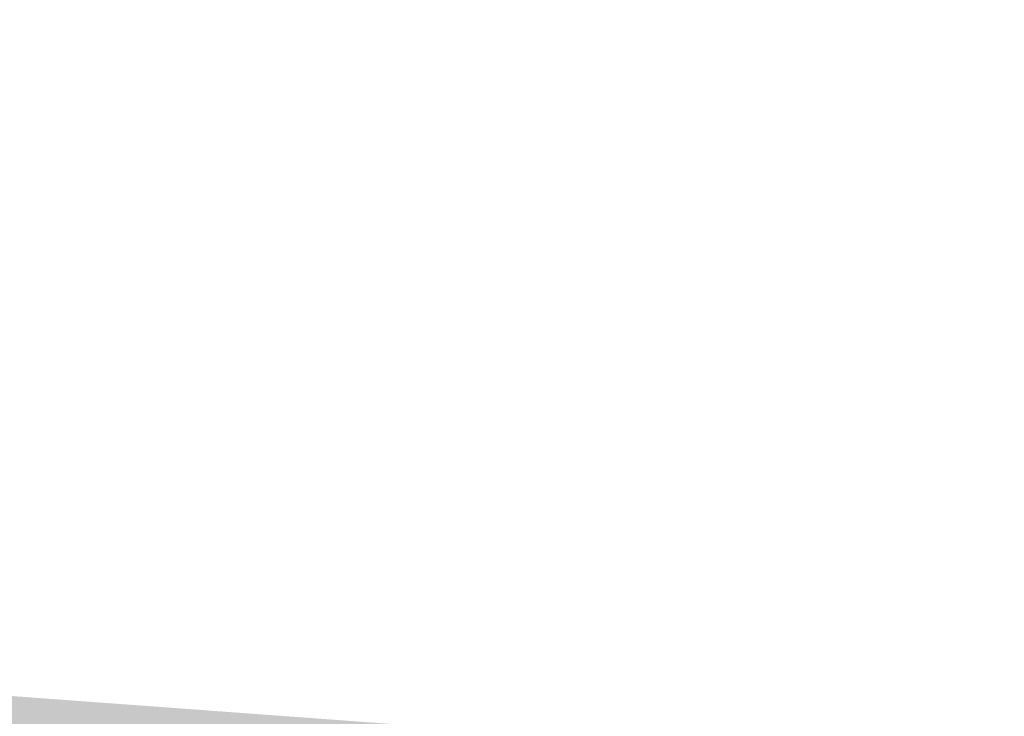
# Model space of a CAD drawing. Header units: inches. Extents: x -433 to 341, y -109 to 237.
# Tile 74 of 256: x -345.77 to -338.08, y 21.04 to 26.48. Entities that reach past the tile are written whole.
import ezdxf

# ---------------------------------------------------------------- set-up
doc = ezdxf.new("R2010")
doc.units = ezdxf.units.IN
doc.header["$MEASUREMENT"] = 0
doc.layers.add('1_mata', color=7, linetype='Continuous', lineweight=5)
doc.layers.add('1_trawa', color=82, linetype='Continuous', lineweight=5)
picture_1 = doc.add_image_def('image1.jpg', size_in_pixel=(9921, 7015))

msp = doc.modelspace()

# ---------------------------------------------------------------- hatches: boundary and pattern name
at = {"layer": '1_trawa'}
h = msp.add_hatch(dxfattribs=at)
h.set_pattern_fill('GRASS', color=256, scale=0.5)
h.set_pattern_definition([(90, (-330.8982, 0), (-0.3535534, 0.3535534), [0.09375, -0.6133568]), (45, (-330.8982, 0), (-0.3535534, 0.3535534), [0.09375, -0.40625]), (135, (-330.8982, 0), (-0.3535534, -0.3535534), [0.09375, -0.40625])])
h.paths.add_polyline_path([(-348.534, 46.0021), (-350.5175, 34.3585), (-350.4589, 34.3585), (-350.8046, 32.7514), (-347.0678, 32.1178), (-347.4656, 33.4722), (-344.5872, 34.3177), (-344.4051, 36.9465), (-345.878, 37.2304), (-344.9316, 42.1401), (-341.9859, 41.5722), (-342.9322, 36.6626), (-344.4051, 36.9465), (-344.5872, 34.3177), (-344.5139, 34.0681), (-344.0702, 32.5577), (-341.818, 33.1037), (-338.6447, 33.2189), (-338.8526, 34.7997), (-337.3591, 34.9223), (-335.5616, 43.6288), (-343.3637, 45.1889)])
h.paths.add_polyline_path([(-350.8046, 32.7514), (-351.6667, 28.2246), (-344.9454, 27.0189), (-338.427, 28.8347), (-338.2728, 28.8692), (-338.4126, 30.1563), (-338.5852, 33.2267), (-341.818, 33.1037), (-344.0702, 32.5577), (-342.8962, 28.5609), (-345.7746, 27.7154), (-347.0678, 32.1178)])
h.paths.add_polyline_path([(-338.8049, 12.4075), (-337.7845, 20.6073), (-350.6691, 21.5558), (-350.5378, 24.1561), (-357.276, 24.533), (-357.5885, 18.9399), (-357.0399, 18.9093), (-356.99, 18.9066), (-357.0713, 17.411), (-351.5812, 17.0688), (-351.3207, 19.5543), (-345.1459, 19.2738), (-345.5172, 13.3328)])
h.paths.add_polyline_path([(-357.4947, 20.6175), (-370.0389, 21.1882), (-370.5199, 12.2972), (-360.3926, 11.5827), (-359.9334, 19.1059), (-363.299, 19.3045), (-363.4619, 16.3089), (-365.4589, 16.4175), (-365.5403, 14.9197), (-369.5344, 15.1368), (-369.1499, 19.6496), (-357.5859, 18.9412)])

# ---------------------------------------------------------------- pictures from other files: only their frames are drawn
at = {"layer": '1_mata'}
image = msp.add_image(picture_1, insert=(-284.1864, -108.6544), size_in_units=(210.5211, 148.8565), rotation=90, dxfattribs=dict(at, fade=30))
image.dxf.flags = 7

doc.saveas('drawing.dxf')
